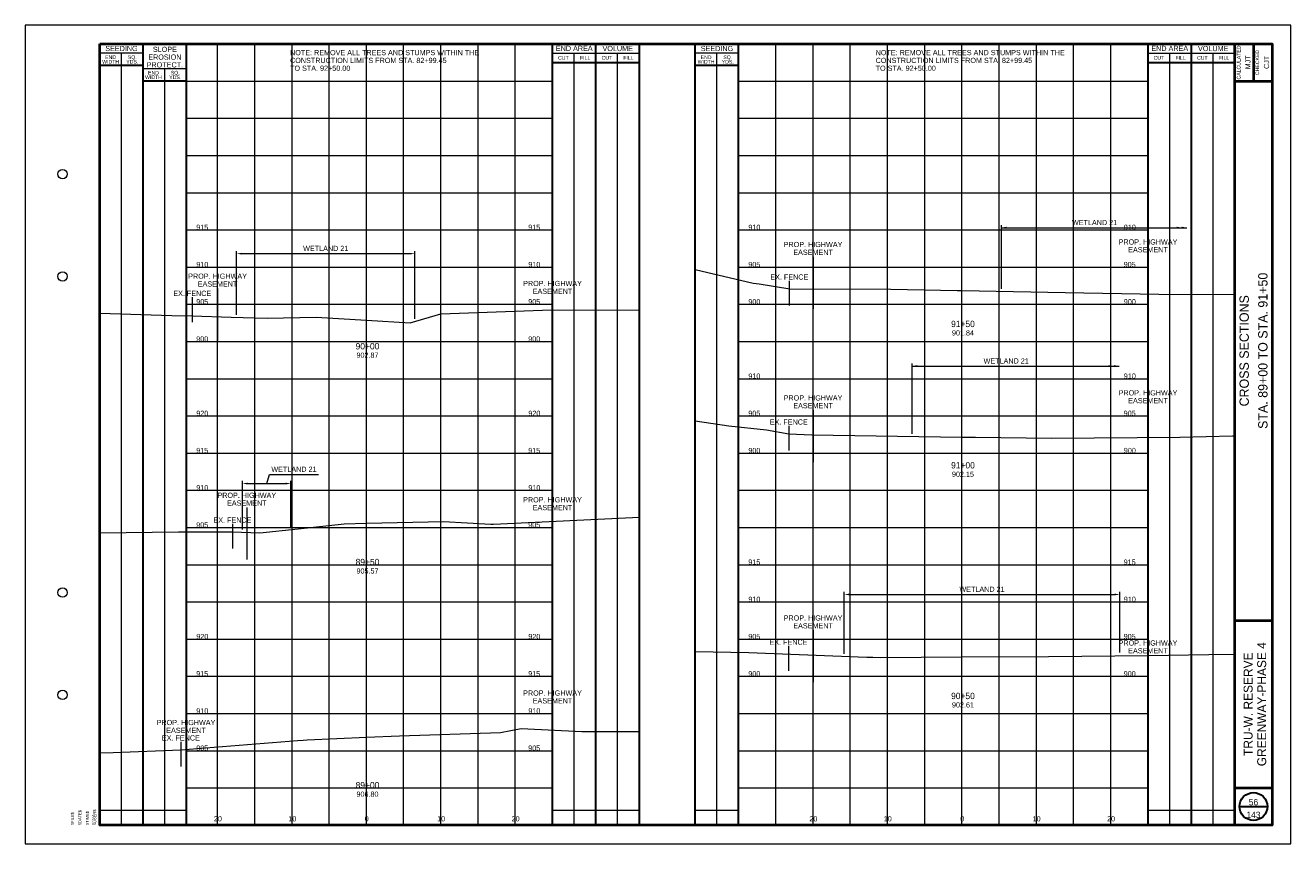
# Paper-space layout 'Layout1' of a CAD drawing. Header units: feet. Extents: x -1005 to 2379, y -670 to 6548.
# Tile 22 of 69: x -10 to 160, y 1952 to 2062. Entities that reach past the tile are written whole.
import ezdxf
from ezdxf.enums import TextEntityAlignment as Align

# ---------------------------------------------------------------- set-up
doc = ezdxf.new("R2010")
doc.units = ezdxf.units.FT
doc.header["$LTSCALE"] = 5
doc.header["$MEASUREMENT"] = 0
for name, pattern in [('DGN Style 2', [150.837143, 90.502286, -60.334857]), ('DGN Style 3', [211.172, 150.837143, -60.334857]), ('esmtshpr', [5.35, 1, -0.175, -0.175, 4]), ('fenceex', [1, 0.85, -0.075, -0.075])]:
    doc.linetypes.add(name, pattern=pattern)
for name, color, linetype, lineweight in [('EV_Ecological_Text', 7, 'Continuous', 13), ('RD_X_Fence', 230, 'fenceex', 0), ('RW_P_Esmt_SH', 193, 'esmtshpr', 40), ('SH_Border', 7, 'Continuous', 40), ('SH_Data', 7, 'Continuous', 0), ('SH_Major_Grid_Line', 254, 'Continuous', 13), ('SH_Text', 7, 'Continuous', 13), ('TX_P_5', 7, 'Continuous', 13), ('TX_P_Misc', 7, 'Continuous', 13), ('TX_X_5', 7, 'Continuous', 0), ('XS_X_Ground_Line', 3, 'DGN Style 2', 13)]:
    doc.layers.add(name, color=color, linetype=linetype, lineweight=lineweight)
doc.layers.add('SH_Cut_Line', color=7, linetype='DGN Style 3', lineweight=0, plot=False)
doc.styles.add('Slanted-Normal LS 0.50', font='font31.shx', dxfattribs={"height": 0.14})
doc.styles.add('Slanted-Normal LS 0.50_0', font='font31.shx')
doc.styles.add('Slanted-Sub Title', font='font31.shx', dxfattribs={"height": 0.17})
doc.styles.add('Style-CHAR_FAST_FONT', font='CHAR_FAST_FONT.shx')
doc.styles.add('Style-FONT1', font='FONT1.shx')
doc.styles.add('Style-font30', font='font30.shx')
doc.styles.add('Style-font31', font='font31.shx')
doc.styles.add('Style-font70', font='font70.shx')
doc.dimstyles.new('Dec-1  Slanted', dxfattribs={"dimtxt": 0.14, "dimasz": 0.14, "dimexe": 0.07, "dimexo": 0.07, "dimgap": 0.07, "dimtad": 1, "dimdec": 1, "dimzin": 3, "dimdsep": 46, "dimtxsty": 'Slanted-Normal LS 0.50', "dimcen": 0.09, "dimclrd": 97, "dimclre": 97, "dimclrt": 7, "dimadec": 1, "dimazin": 3, "dimtfac": 1, "dimtdec": 1, "dimtofl": 0, "dimtmove": 1, "dimatfit": 1, "dimfxl": 1, "dimtzin": 3, "dimlwd": 0, "dimlwe": 0, "dimarcsym": 0})

# ---------------------------------------------------------------- blocks, each defined once
blk = doc.blocks.new('STAMP')
at = {"layer": 'TX_P_Misc', "linetype": 'Continuous', "lineweight": 13, "style": 'Style-CHAR_FAST_FONT'}
for s, p in [('$DATE$', (-0.573, 0)), ('$TIME$', (-0.373, 0)), ('$USER$', (-0.173, 0)), ('$FILE$', (-0.773, 0))]:
    blk.add_text(s, height=0.078, rotation=90, dxfattribs=at).set_placement(p, align=Align.TOP_LEFT)
blk = doc.blocks.new('XS POINT_505')
at = {"layer": 'RW_P_Esmt_SH', "linetype": 'Continuous', "lineweight": 13}
blk.add_line((0, 3.5), (0, -3.5), dxfattribs=at)
blk = doc.blocks.new('XS POINT_506')
at = {"layer": 'RW_P_Esmt_SH', "linetype": 'Continuous', "lineweight": 13}
blk.add_line((0, 3.5), (0, -3.5), dxfattribs=at)
blk = doc.blocks.new('XS POINT_507')
at = {"layer": 'RW_P_Esmt_SH', "linetype": 'Continuous', "lineweight": 13}
blk.add_line((0, 3.5), (0, -3.5), dxfattribs=at)
blk = doc.blocks.new('XS POINT_508')
at = {"layer": 'RW_P_Esmt_SH', "linetype": 'Continuous', "lineweight": 13}
blk.add_line((0, 3.5), (0, -3.5), dxfattribs=at)
blk = doc.blocks.new('*D1049')
at = {"layer": 'Defpoints', "color": 0, "linetype": 'Continuous', "transparency": 16777216}
for p in [(25.69, 2000.91), (19.16, 1994.36), (25.69, 1994.72)]:
    blk.add_point(p, dxfattribs=at)
at = {"layer": 'EV_Ecological_Text', "color": 97, "linetype": 'Continuous', "lineweight": 0, "transparency": 16777216}
for p, q in [((19.16, 1994.71), (19.16, 2001.26)), ((19.86, 2000.91), (24.99, 2000.91)), ((22.43, 2000.91), (22.8, 2002.13)), ((22.8, 2002.13), (29.38, 2002.13)), ((25.69, 1995.07), (25.69, 2001.26))]:
    blk.add_line(p, q, dxfattribs=at)
at = {"layer": 'EV_Ecological_Text', "color": 97, "linetype": 'Continuous', "transparency": 16777216}
for points in [[(19.86, 2001.02), (19.86, 2000.79), (19.16, 2000.91)], [(24.99, 2001.02), (24.99, 2000.79), (25.69, 2000.91)]]:
    blk.add_solid(points, dxfattribs=at)
at = {"layer": 'EV_Ecological_Text', "color": 7, "linetype": 'Continuous', "lineweight": 0, "transparency": 16777216, "insert": (26.09, 2002.83), "char_height": 0.7, "attachment_point": 5, "style": 'Slanted-Normal LS 0.50_0'}
blk.add_mtext('WETLAND 21', dxfattribs=at)
blk = doc.blocks.new('XS POINT_509')
at = {"layer": 'RW_P_Esmt_SH', "linetype": 'Continuous', "lineweight": 13}
blk.add_line((0, 3.5), (0, -3.5), dxfattribs=at)
blk = doc.blocks.new('XS POINT_510')
at = {"layer": 'RW_P_Esmt_SH', "linetype": 'Continuous', "lineweight": 13}
blk.add_line((0, 3.5), (0, -3.5), dxfattribs=at)
blk = doc.blocks.new('*D1052')
at = {"layer": 'Defpoints', "color": 0, "linetype": 'Continuous', "transparency": 16777216}
for p in [(42.32, 2031.81), (18.39, 2023.25), (42.32, 2022.7)]:
    blk.add_point(p, dxfattribs=at)
at = {"layer": 'EV_Ecological_Text', "color": 97, "linetype": 'Continuous', "lineweight": 0, "transparency": 16777216}
for p, q in [((18.39, 2023.6), (18.39, 2032.16)), ((19.09, 2031.81), (41.62, 2031.81)), ((42.32, 2023.05), (42.32, 2032.16))]:
    blk.add_line(p, q, dxfattribs=at)
at = {"layer": 'EV_Ecological_Text', "color": 97, "linetype": 'Continuous', "transparency": 16777216}
for points in [[(19.09, 2031.92), (19.09, 2031.69), (18.39, 2031.81)], [(41.62, 2031.92), (41.62, 2031.69), (42.32, 2031.81)]]:
    blk.add_solid(points, dxfattribs=at)
at = {"layer": 'EV_Ecological_Text', "color": 7, "linetype": 'Continuous', "lineweight": 0, "transparency": 16777216, "insert": (30.36, 2032.51), "char_height": 0.7, "attachment_point": 5, "style": 'Slanted-Normal LS 0.50_0'}
blk.add_mtext('WETLAND 21', dxfattribs=at)
blk = doc.blocks.new('XS POINT_511')
at = {"layer": 'RW_P_Esmt_SH', "linetype": 'Continuous', "lineweight": 13}
blk.add_line((0, 3.5), (0, -3.5), dxfattribs=at)
blk = doc.blocks.new('XS POINT_512')
at = {"layer": 'RW_P_Esmt_SH', "linetype": 'Continuous', "lineweight": 13}
blk.add_line((0, 3.5), (0, -3.5), dxfattribs=at)
blk = doc.blocks.new('*D1055')
at = {"layer": 'Defpoints', "color": 0, "linetype": 'Continuous', "transparency": 16777216}
for p in [(137.03, 1986), (100.03, 1977.69), (137.03, 1977.87)]:
    blk.add_point(p, dxfattribs=at)
at = {"layer": 'EV_Ecological_Text', "color": 97, "linetype": 'Continuous', "lineweight": 0, "transparency": 16777216}
for p, q in [((100.03, 1978.04), (100.03, 1986.35)), ((100.73, 1986), (136.33, 1986)), ((137.03, 1978.22), (137.03, 1986.35))]:
    blk.add_line(p, q, dxfattribs=at)
at = {"layer": 'EV_Ecological_Text', "color": 97, "linetype": 'Continuous', "transparency": 16777216}
for points in [[(100.73, 1986.12), (100.73, 1985.88), (100.03, 1986)], [(136.33, 1986.12), (136.33, 1985.88), (137.03, 1986)]]:
    blk.add_solid(points, dxfattribs=at)
at = {"layer": 'EV_Ecological_Text', "color": 7, "linetype": 'Continuous', "lineweight": 0, "transparency": 16777216, "insert": (118.53, 1986.7), "char_height": 0.7, "attachment_point": 5, "style": 'Slanted-Normal LS 0.50_0'}
blk.add_mtext('WETLAND 21', dxfattribs=at)
blk = doc.blocks.new('XS POINT_513')
at = {"layer": 'RW_P_Esmt_SH', "linetype": 'Continuous', "lineweight": 13}
blk.add_line((0, 3.5), (0, -3.5), dxfattribs=at)
blk = doc.blocks.new('XS POINT_514')
at = {"layer": 'RW_P_Esmt_SH', "linetype": 'Continuous', "lineweight": 13}
blk.add_line((0, 3.5), (0, -3.5), dxfattribs=at)
blk = doc.blocks.new('XS POINT_515')
at = {"layer": 'RW_P_Esmt_SH', "linetype": 'Continuous', "lineweight": 13}
blk.add_line((0, 3.5), (0, -3.5), dxfattribs=at)
blk = doc.blocks.new('XS POINT_516')
at = {"layer": 'RW_P_Esmt_SH', "linetype": 'Continuous', "lineweight": 13}
blk.add_line((0, 3.5), (0, -3.5), dxfattribs=at)

psp = doc.layouts.get("Layout1")

# ---------------------------------------------------------------- linework, layer by layer
at = {"layer": 'EV_Ecological_Text', "color": 97, "linetype": 'Continuous', "lineweight": 0}
for p, q in [((121.13, 2027.1), (121.13, 2035.64)), ((121.13, 2035.29), (146.06, 2035.29)), ((109.13, 2007.6), (109.13, 2017.04)), ((109.13, 2016.69), (136.95, 2016.69))]:
    psp.add_line(p, q, dxfattribs=at)
at = {"layer": 'EV_Ecological_Text', "color": 4, "linetype": 'Continuous', "lineweight": 0}
for points in [[(121.83, 2035.15), (121.13, 2035.29), (121.83, 2035.43)], [(109.83, 2016.55), (109.13, 2016.69), (109.83, 2016.83)]]:
    psp.add_solid(points, dxfattribs=at)
at = {"layer": 'EV_Ecological_Text', "color": 4, "linetype": 'Continuous', "lineweight": 0, "extrusion": (0, 0, -1)}
for points in [[(-144.66, 2035.43), (-145.36, 2035.29), (-144.66, 2035.15)], [(-145.36, 2035.43), (-146.06, 2035.29), (-145.36, 2035.15)], [(-135.55, 2016.83), (-136.25, 2016.69), (-135.55, 2016.55)], [(-136.25, 2016.83), (-136.95, 2016.69), (-136.25, 2016.55)]]:
    psp.add_solid(points, dxfattribs=at)
at = {"layer": 'RD_X_Fence'}
for p, q in [((92.64, 2028.17), (92.64, 2024.83)), ((12.43, 2025.97), (12.43, 2022.62)), ((92.57, 2008.67), (92.57, 2005.33)), ((17.83, 1995.5), (17.83, 1992.16)), ((92.53, 1979.08), (92.53, 1975.74)), ((10.9, 1966.21), (10.9, 1962.87))]:
    psp.add_line(p, q, dxfattribs=at)
at = {"layer": 'SH_Border', "color": 7, "linetype": 'Continuous', "lineweight": 40}
for p, q in [((152.5, 1955), (152.5, 2060)), ((155, 2060), (155, 2055)), ((152.5, 2055), (157.5, 2055)), ((152.5, 1982.5), (157.5, 1982.5)), ((152.5, 1960), (157.5, 1960))]:
    psp.add_line(p, q, dxfattribs=at)
at = {"layer": 'SH_Border', "color": 7, "linetype": 'Continuous', "lineweight": 40, "flags": 128}
psp.add_lwpolyline([(0, 2060), (157.5, 2060), (157.5, 1955), (0, 1955), (0, 2060)], close=True, dxfattribs=at)
at = {"layer": 'SH_Border', "color": 7, "linetype": 'Continuous', "lineweight": 0}
for centre in [(-5, 2042.5), (-5, 2028.75), (-5, 1986.25), (-5, 1972.5)]:
    psp.add_circle(centre, 0.625, dxfattribs=at)
at = {"layer": 'SH_Cut_Line', "color": 7, "linetype": 'DGN Style 3', "lineweight": 0, "flags": 128}
psp.add_lwpolyline([(-10, 1952.5), (160, 1952.5), (160, 2062.5), (-10, 2062.5), (-10, 1952.5)], close=True, dxfattribs=at)
at = {"layer": 'SH_Data', "color": 7, "linetype": 'Continuous', "lineweight": 0}
for p, q in [((5.83, 2058.75), (0, 2058.75)), ((60.83, 2058.75), (72.5, 2058.75)), ((85.83, 2058.75), (80, 2058.75)), ((140.83, 2058.75), (152.5, 2058.75)), ((11.66, 2056.67), (5.83, 2056.67))]:
    psp.add_line(p, q, dxfattribs=at)
at = {"layer": 'SH_Data', "color": 7, "linetype": 'Continuous', "lineweight": 13}
for p, q in [((2.92, 1955), (2.92, 2058.75)), ((63.75, 1955), (63.75, 2058.75)), ((69.58, 1955), (69.58, 2058.75)), ((82.92, 1955), (82.92, 2058.75)), ((143.75, 1955), (143.75, 2058.75)), ((149.58, 1955), (149.58, 2058.75)), ((8.75, 1955), (8.75, 2056.67)), ((0, 1957), (11.66, 1957)), ((60.83, 1957), (72.5, 1957)), ((80, 1957), (85.83, 1957)), ((140.83, 1957), (152.5, 1957))]:
    psp.add_line(p, q, dxfattribs=at)
at = {"layer": 'SH_Data', "color": 7, "linetype": 'Continuous', "lineweight": 30}
for p, q in [((5.83, 1955), (5.83, 2060)), ((5.83, 1955), (5.83, 2060)), ((11.66, 1955), (11.66, 2060)), ((60.83, 1955), (60.83, 2060)), ((66.67, 1955), (66.67, 2060)), ((72.5, 1955), (72.5, 2060)), ((80, 1955), (80, 2060)), ((85.83, 1955), (85.83, 2060)), ((140.83, 1955), (140.83, 2060)), ((146.67, 1955), (146.67, 2060)), ((5.83, 2057.08), (0, 2057.08)), ((60.83, 2057.5), (72.5, 2057.5)), ((85.83, 2057.08), (80, 2057.08)), ((140.83, 2057.5), (152.5, 2057.5)), ((11.66, 2055), (5.83, 2055)), ((153.12, 1957.5), (156.88, 1957.5))]:
    psp.add_line(p, q, dxfattribs=at)
psp.add_circle((155, 1957.5), 1.87, dxfattribs=at)
at = {"layer": 'SH_Major_Grid_Line', "color": 254, "linetype": 'Continuous', "lineweight": 13}
for p, q in [((15.83, 1955), (15.83, 2060)), ((20.83, 1955), (20.83, 2060)), ((25.83, 1955), (25.83, 2060)), ((30.83, 1955), (30.83, 2060)), ((35.83, 1955), (35.83, 2060)), ((40.83, 1955), (40.83, 2060)), ((45.83, 1955), (45.83, 2060)), ((50.83, 1955), (50.83, 2060)), ((55.83, 1955), (55.83, 2060)), ((90.83, 1955), (90.83, 2060)), ((95.83, 1955), (95.83, 2060)), ((100.83, 1955), (100.83, 2060)), ((105.83, 1955), (105.83, 2060)), ((110.83, 1955), (110.83, 2060)), ((115.83, 1955), (115.83, 2060)), ((120.83, 1955), (120.83, 2060)), ((125.83, 1955), (125.83, 2060)), ((130.83, 1955), (130.83, 2060)), ((135.83, 1955), (135.83, 2060)), ((5.83, 2055), (60.83, 2055)), ((85.83, 2055), (140.83, 2055)), ((11.66, 2050), (60.83, 2050)), ((85.83, 2050), (140.83, 2050)), ((11.66, 2045), (60.83, 2045)), ((85.83, 2045), (140.83, 2045)), ((11.66, 2040), (60.83, 2040)), ((85.83, 2040), (140.83, 2040)), ((11.66, 2035), (60.83, 2035)), ((85.83, 2035), (140.83, 2035)), ((11.66, 2030), (60.83, 2030)), ((85.83, 2030), (140.83, 2030)), ((11.66, 2025), (60.83, 2025)), ((85.83, 2025), (140.83, 2025)), ((11.66, 2020), (60.83, 2020)), ((85.83, 2020), (140.83, 2020)), ((11.66, 2015), (60.83, 2015)), ((85.83, 2015), (140.83, 2015)), ((11.66, 2010), (60.83, 2010)), ((85.83, 2010), (140.83, 2010)), ((11.66, 2005), (60.83, 2005)), ((85.83, 2005), (140.83, 2005)), ((11.66, 2000), (60.83, 2000)), ((85.83, 2000), (140.83, 2000)), ((11.66, 1995), (60.83, 1995)), ((85.83, 1995), (140.83, 1995)), ((11.66, 1990), (60.83, 1990)), ((85.83, 1990), (140.83, 1990)), ((11.66, 1985), (60.83, 1985)), ((85.83, 1985), (140.83, 1985)), ((11.66, 1980), (60.83, 1980)), ((85.83, 1980), (140.83, 1980)), ((11.66, 1975), (60.83, 1975)), ((85.83, 1975), (140.83, 1975)), ((11.66, 1970), (60.83, 1970)), ((85.83, 1970), (140.83, 1970)), ((11.66, 1965), (60.83, 1965)), ((85.83, 1965), (140.83, 1965)), ((11.66, 1960), (60.83, 1960)), ((85.83, 1960), (140.83, 1960))]:
    psp.add_line(p, q, dxfattribs=at)
at = {"layer": 'XS_X_Ground_Line', "flags": 128}
for points in [[(80, 2029.66), (87.8, 2027.85), (88.6, 2027.76), (92.7, 2027.07), (106.3, 2027.03), (115.17, 2026.85), (115.83, 2026.84), (129.68, 2026.59), (142.28, 2026.37), (152.5, 2026.32)], [(0, 2023.8), (9.7, 2023.49), (12.43, 2023.44), (17.67, 2023.27), (22.48, 2023.15), (29.09, 2023.26), (35.83, 2022.87), (41.72, 2022.52), (45.83, 2023.74), (59.47, 2024.23), (72.5, 2024.25)], [(80, 2009.32), (84.53, 2008.68), (89.59, 2008.13), (92.57, 2007.58), (95.65, 2007.44), (115.83, 2007.15), (117.66, 2007.13), (127.87, 2007.02), (145.09, 2007.13), (152.17, 2007.33), (152.5, 2007.33)], [(0, 1994.27), (10.56, 1994.41), (17.83, 1994.41), (21.5, 1994.29), (26.65, 1994.82), (32.85, 1995.51), (35.83, 1995.57), (46.18, 1995.79), (52.56, 1995.46), (52.89, 1995.46), (72.5, 1996.4)], [(80, 1978.34), (87.22, 1978.2), (101.89, 1977.62), (103.07, 1977.59), (103.86, 1977.56), (104.88, 1977.54), (115.83, 1977.6), (127.47, 1977.67), (140.87, 1977.8), (148.99, 1977.94), (152.5, 1977.99)], [(0, 1964.73), (1.8, 1964.76), (10.9, 1965.12), (26.59, 1966.37), (27.34, 1966.43), (27.85, 1966.46), (35.83, 1966.8), (40.27, 1966.99), (53.84, 1967.45), (56.6, 1967.98), (64.76, 1967.58), (72.5, 1967.6)]]:
    psp.add_lwpolyline(points, dxfattribs=at)

# ---------------------------------------------------------------- block references
at = {"layer": 'RW_P_Esmt_SH', "linetype": 'Continuous', "lineweight": 13}
for name, p in [('XS POINT_515', (140.83, 2028.23)), ('XS POINT_516', (95.83, 2027.89)), ('XS POINT_509', (15.83, 2023.63)), ('XS POINT_510', (60.83, 2022.65)), ('XS POINT_514', (140.83, 2007.95)), ('XS POINT_513', (95.83, 2007.27)), ('XS POINT_507', (19.76, 1994.18)), ('XS POINT_508', (60.83, 1993.58)), ('XS POINT_511', (95.83, 1977.69)), ('XS POINT_512', (140.83, 1974.33)), ('XS POINT_506', (60.83, 1967.6)), ('XS POINT_505', (11.59, 1963.64))]:
    psp.add_blockref(name, p, dxfattribs=at)
at = {"layer": 'TX_P_Misc', "linetype": 'Continuous', "lineweight": 13, "xscale": 5, "yscale": 5, "zscale": 5}
psp.add_blockref('STAMP', (0, 1955), dxfattribs=at)

# ---------------------------------------------------------------- texts
at = {"layer": 'EV_Ecological_Text', "color": 7, "linetype": 'Continuous', "lineweight": 0, "style": 'Slanted-Normal LS 0.50'}
for p in [(133.65, 2035.99), (121.78, 2017.39)]:
    psp.add_text('WETLAND 21', height=0.7, dxfattribs=at).set_placement(p, align=Align.MIDDLE_CENTER)
at = {"layer": 'RD_X_Fence', "char_height": 0.7, "attachment_point": 2, "line_spacing_factor": 0.9, "style": 'Style-font31'}
for insert in [(92.64, 2029.02), (12.43, 2026.82), (92.57, 2009.53), (17.83, 1996.35), (92.53, 1979.94), (10.9, 1967.07)]:
    psp.add_mtext('EX. FENCE', dxfattribs=dict(at, insert=insert))
at = {"layer": 'RW_P_Esmt_SH', "linetype": 'Continuous', "lineweight": 13, "char_height": 0.7, "attachment_point": 2, "line_spacing_factor": 0.9, "style": 'Style-font31'}
for insert in [(95.83, 2033.39), (140.83, 2033.73), (15.83, 2029.13), (60.83, 2028.15), (140.83, 2013.45), (95.83, 2012.77), (19.76, 1999.68), (60.83, 1999.08), (95.83, 1983.19), (140.83, 1979.83), (60.83, 1973.1), (11.59, 1969.14)]:
    psp.add_mtext('PROP. HIGHWAY\\PEASEMENT', dxfattribs=dict(at, insert=insert))
at = {"layer": 'SH_Border', "color": 7, "linetype": 'Continuous', "lineweight": 0, "style": 'Style-FONT1'}
psp.add_text('`````', height=0.625, rotation=90, dxfattribs=at).set_placement((-0.38, 1955))
at = {"layer": 'SH_Data', "color": 7, "linetype": 'Continuous', "lineweight": 13, "style": 'Style-font30'}
for s, p in [('SEEDING', (2.92, 2059.38)), ('END AREA', (63.75, 2059.4)), ('VOLUME', (69.59, 2059.38)), ('SEEDING', (82.92, 2059.38)), ('END AREA', (143.75, 2059.4)), ('VOLUME', (149.59, 2059.38))]:
    psp.add_text(s, height=0.7, dxfattribs=at).set_placement(p, align=Align.MIDDLE_CENTER)
at = {"layer": 'SH_Data', "color": 7, "linetype": 'Continuous', "lineweight": 0, "style": 'Style-font30'}
for s, p in [('CALCULATED', (152.76, 2057.5)), ('CHECKED', (155.26, 2057.5))]:
    psp.add_text(s, height=0.5, rotation=90, dxfattribs=at).set_placement(p, align=Align.TOP_CENTER)
for s, p in [('CUT', (62.29, 2058.12)), ('FILL', (65.21, 2058.12)), ('CUT', (68.13, 2058.12)), ('FILL', (71.04, 2058.12)), ('CUT', (142.29, 2058.12)), ('FILL', (145.21, 2058.12)), ('CUT', (148.13, 2058.12)), ('FILL', (151.04, 2058.12))]:
    psp.add_text(s, height=0.5, dxfattribs=at).set_placement(p, align=Align.MIDDLE_CENTER)
at = {"layer": 'SH_Data', "color": 7, "linetype": 'Continuous', "lineweight": 13, "style": 'Style-font30'}
for s, p in [('MJT', (154.6, 2057.52)), ('CJT', (157.1, 2057.52))]:
    psp.add_text(s, height=0.7, rotation=90, dxfattribs=at).set_placement(p, align=Align.CENTER)
at = {"layer": 'SH_Data', "color": 7, "linetype": 'Continuous', "lineweight": 0, "style": 'Style-font70'}
for s, p in [('STA. 89+00 TO STA. 91+50', (156.26, 2018.75)), ('CROSS SECTIONS', (153.75, 2018.75))]:
    psp.add_text(s, height=1.25, rotation=90, dxfattribs=at).set_placement(p, align=Align.MIDDLE_CENTER)
at = {"layer": 'SH_Data', "color": 7, "linetype": 'Continuous', "lineweight": 13, "insert": (8.75, 2058.22), "char_height": 0.7, "attachment_point": 5, "line_spacing_factor": 0.892896, "style": 'Style-font30'}
psp.add_mtext('SLOPE\\PEROSION\\PPROTECT.', dxfattribs=at)
at = {"layer": 'SH_Data', "color": 7, "linetype": 'Continuous', "lineweight": 0, "char_height": 0.7, "attachment_point": 5, "line_spacing_factor": 0.728571, "style": 'Style-font30'}
for s, insert in [('\\H0.714286x;END\\PWIDTH', (1.46, 2057.9)), ('\\H0.714286x;SQ.\\PYDS.', (4.37, 2057.9)), ('\\H0.714286x;END\\PWIDTH', (81.46, 2057.9)), ('\\H0.714286x;SQ.\\PYDS.', (84.37, 2057.9)), ('\\H0.714286x;END\\PWIDTH', (7.22, 2055.82)), ('\\H0.714286x;SQ.\\PYDS.', (10.14, 2055.82))]:
    psp.add_mtext(s, dxfattribs=dict(at, insert=insert))
at = {"layer": 'SH_Data', "lineweight": 13, "char_height": 0.85, "attachment_point": 8, "style": 'Style-font30'}
for s, insert, line_spacing_factor in [('56\\P', (155, 1957.64), 1.08), ('143\\P', (155, 1955.94), 0.6)]:
    psp.add_mtext(s, dxfattribs=dict(at, insert=insert, line_spacing_factor=line_spacing_factor))
at = {"layer": 'SH_Text', "style": 'Style-font31'}
for s, p in [('915', (13.77, 2035)), ('915', (58.37, 2035)), ('910', (87.95, 2035)), ('910', (138.39, 2035)), ('910', (13.78, 2030)), ('910', (58.39, 2030)), ('905', (87.94, 2030)), ('905', (138.37, 2030)), ('905', (13.77, 2025)), ('905', (58.37, 2025)), ('900', (87.95, 2025)), ('900', (138.39, 2025)), ('900', (13.77, 2020)), ('900', (58.37, 2020)), ('910', (87.95, 2015)), ('910', (138.39, 2015)), ('920', (13.78, 2010)), ('920', (58.39, 2010)), ('905', (87.94, 2010)), ('905', (138.37, 2010)), ('915', (13.77, 2005)), ('915', (58.37, 2005)), ('900', (87.95, 2005)), ('900', (138.39, 2005)), ('910', (13.78, 2000)), ('910', (58.39, 2000)), ('905', (13.77, 1995)), ('905', (58.37, 1995)), ('915', (87.94, 1990)), ('915', (138.37, 1990)), ('910', (87.95, 1985)), ('910', (138.39, 1985)), ('920', (13.78, 1980)), ('920', (58.39, 1980)), ('905', (87.94, 1980)), ('905', (138.37, 1980)), ('915', (13.77, 1975)), ('915', (58.37, 1975)), ('900', (87.94, 1975)), ('900', (138.37, 1975)), ('910', (13.78, 1970)), ('910', (58.39, 1970)), ('905', (13.77, 1965)), ('905', (58.37, 1965)), ('20', (15.87, 1955.5)), ('10', (25.87, 1955.5)), ('0', (35.87, 1955.5)), ('0', (35.87, 1955.5)), ('10', (45.87, 1955.5)), ('20', (55.87, 1955.5)), ('20', (95.87, 1955.5)), ('10', (105.87, 1955.5)), ('0', (115.87, 1955.5)), ('0', (115.87, 1955.5)), ('10', (125.87, 1955.5)), ('20', (135.87, 1955.5))]:
    psp.add_text(s, height=0.7, dxfattribs=at).set_placement(p, align=Align.CENTER)
at = {"layer": 'SH_Text', "insert": (155.2, 1971.25), "char_height": 1.2, "attachment_point": 5, "rotation": 90, "line_spacing_factor": 0.9125, "style": 'Slanted-Normal LS 0.50'}
psp.add_mtext('\\Ffont70;TRU-W. RESERVE\\PGREENWAY-PHASE 4', dxfattribs=at)
at = {"layer": 'TX_P_5', "style": 'Slanted-Sub Title'}
for s, p in [('91+50', (115.97, 2022.36)), ('90+00', (35.97, 2019.36)), ('91+00', (115.97, 2003.36)), ('89+50', (35.97, 1990.36)), ('90+50', (115.97, 1972.36)), ('89+00', (35.97, 1960.36))]:
    psp.add_text(s, height=0.85, dxfattribs=at).set_placement(p, align=Align.MIDDLE_CENTER)
at = {"layer": 'TX_P_5', "char_height": 0.7, "attachment_point": 1, "rotation": 360, "line_spacing_factor": 0.9, "style": 'Slanted-Normal LS 0.50'}
for insert in [(25.57, 2059.18), (104.24, 2059.18)]:
    psp.add_mtext('NOTE: REMOVE ALL TREES AND STUMPS WITHIN THE\\PCONSTRUCTION LIMITS FROM STA. 82+99.45\\PTO STA. 92+50.00', dxfattribs=dict(at, insert=insert))
at = {"layer": 'TX_X_5', "linetype": 'Continuous', "style": 'Style-font31'}
for s, p in [('901.84', (115.97, 2021.51)), ('902.87', (35.97, 2018.51)), ('902.15', (115.97, 2002.51)), ('905.57', (35.97, 1989.51)), ('902.61', (115.97, 1971.51)), ('906.80', (35.97, 1959.51))]:
    psp.add_text(s, height=0.7, dxfattribs=at).set_placement(p, align=Align.TOP_CENTER)

# ---------------------------------------------------------------- dimensions: what is measured, and where the dimension line sits
at = {"layer": 'EV_Ecological_Text', "color": 97, "linetype": 'Continuous', "lineweight": 0}
for base, p1, p2, picture, middle in [((42.32, 2031.81), (18.39, 2023.25), (42.32, 2022.7), '*D1052', (30.36, 2032.51)), ((25.69, 2000.91), (19.16, 1994.36), (25.69, 1994.72), '*D1049', (23.15, 2002.83)), ((137.03, 1986), (100.03, 1977.69), (137.03, 1977.87), '*D1055', (118.53, 1986.7))]:
    dim = psp.add_linear_dim(base=base, p1=p1, p2=p2, text='WETLAND 21', dimstyle='Dec-1  Slanted', override={"dimtxt": 0.7, "dimasz": 0.7, "dimexe": 0.35, "dimexo": 0.35, "dimgap": 0.35, "dimtxsty": 'Slanted-Normal LS 0.50_0', "dimatfit": 3}, dxfattribs=at)
    dim.commit()
    dim.dimension.update_dxf_attribs({"geometry": picture, "text_midpoint": middle})

doc.saveas('drawing.dxf')
